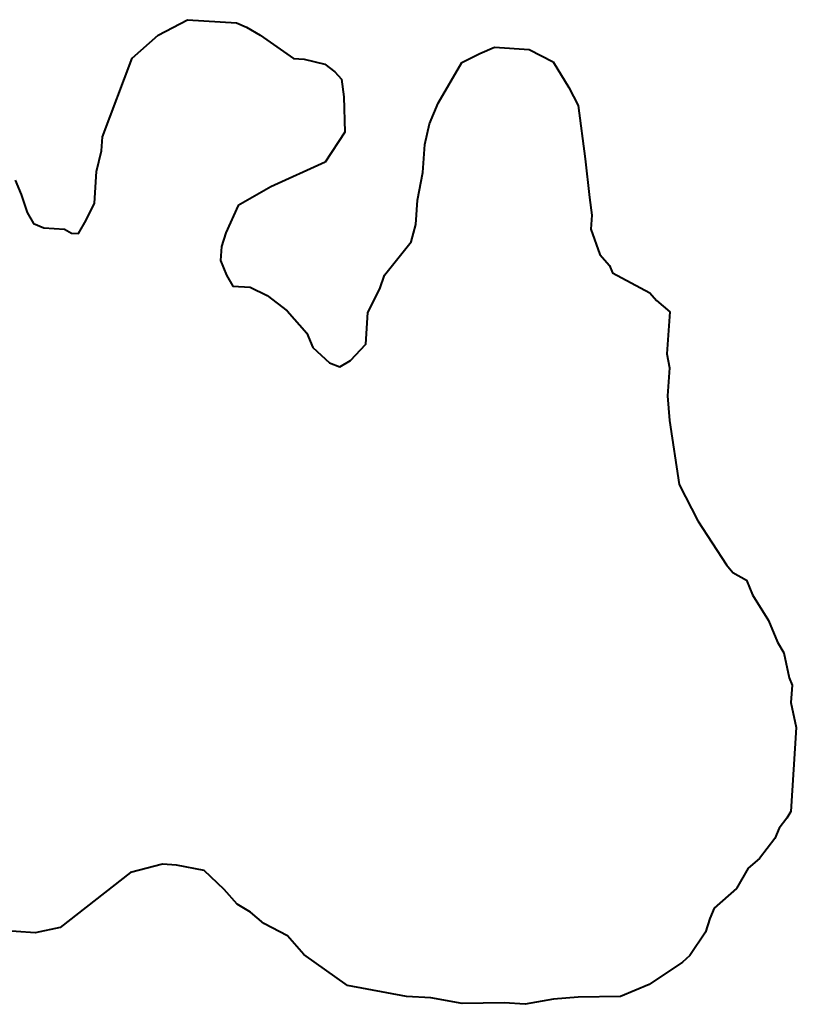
# Model space of a CAD drawing. Header units: metres. Extents: x 8377125 to 8377741, y 5529327 to 5529631.
# Tile 150 of 150: x 8377515 to 8377741, y 5529345 to 5529631. Entities that reach past the tile are written whole.
import ezdxf

# ---------------------------------------------------------------- set-up
doc = ezdxf.new("R2010")
doc.units = ezdxf.units.M
doc.header["$MEASUREMENT"] = 0
doc.layers.add('!granica', color=2, linetype='Continuous')

msp = doc.modelspace()

# ---------------------------------------------------------------- linework, layer by layer
at = {"layer": '!granica', "color": 1, "lineweight": 40}
msp.add_lwpolyline([(8377514.09, 5529584.27), (8377515.85, 5529580.08), (8377517.54, 5529574.87), (8377519.37, 5529571.7), (8377522.34, 5529570.48), (8377528.43, 5529570.07), (8377530.39, 5529568.92), (8377532.42, 5529568.78), (8377534.72, 5529572.71), (8377537.09, 5529577.64), (8377537.7, 5529586.77), (8377539.12, 5529592.79), (8377539.39, 5529596.85), (8377548.05, 5529619.7), (8377555.63, 5529626.32), (8377564.08, 5529630.85), (8377578.29, 5529629.9), (8377581.26, 5529628.68), (8377585.18, 5529626.38), (8377590.05, 5529623), (8377594.92, 5529619.62), (8377597.96, 5529619.42), (8377603.98, 5529617.99), (8377606.89, 5529615.76), (8377608.78, 5529613.6), (8377609.46, 5529608.46), (8377609.79, 5529598.25), (8377604.11, 5529589.46), (8377588.35, 5529582.36), (8377578.81, 5529576.89), (8377575.23, 5529568.98), (8377573.94, 5529564.99), (8377573.67, 5529560.93), (8377575.43, 5529556.74), (8377577.25, 5529553.56), (8377582.33, 5529553.22), (8377587.26, 5529550.85), (8377593.08, 5529546.39), (8377598.76, 5529539.89), (8377600.51, 5529535.7), (8377605.32, 5529531.3), (8377608.29, 5529530.08), (8377611.47, 5529531.91), (8377615.87, 5529536.71), (8377616.48, 5529545.84), (8377620, 5529552.74), (8377621.28, 5529556.72), (8377629.06, 5529566.39), (8377630.42, 5529571.4), (8377630.89, 5529578.5), (8377632.45, 5529586.54), (8377632.99, 5529594.66), (8377634.41, 5529600.68), (8377636.85, 5529606.63), (8377643.75, 5529618.39), (8377649.02, 5529621.09), (8377653.22, 5529622.85), (8377663.36, 5529622.17), (8377670.26, 5529618.65), (8377674.86, 5529611.21), (8377677.56, 5529605.94), (8377679.59, 5529590.52), (8377680.87, 5529579.23), (8377681.54, 5529574.09), (8377681.27, 5529570.03), (8377683.84, 5529562.73), (8377686.68, 5529559.48), (8377687.56, 5529557.38), (8377698.38, 5529551.57), (8377700.27, 5529549.4), (8377704.13, 5529546.09), (8377703.31, 5529533.91), (8377704.06, 5529529.79), (8377703.51, 5529521.67), (8377704.05, 5529514.51), (8377706.89, 5529495.98), (8377712.3, 5529485.43), (8377720.61, 5529472.64), (8377722.5, 5529470.48), (8377726.43, 5529468.18), (8377728.18, 5529463.99), (8377732.78, 5529456.55), (8377735.42, 5529450.26), (8377737.24, 5529447.08), (8377738.8, 5529439.84), (8377739.68, 5529437.75), (8377739.34, 5529432.67), (8377740.89, 5529425.44), (8377739.26, 5529401.1), (8377738.11, 5529399.13), (8377735.88, 5529396.23), (8377734.66, 5529393.25), (8377730.2, 5529387.44), (8377726.95, 5529384.6), (8377723.5, 5529378.72), (8377717.01, 5529373.04), (8377715.79, 5529370.06), (8377714.5, 5529366.07), (8377709.97, 5529359.24), (8377707.8, 5529357.35), (8377698.2, 5529350.86), (8377689.81, 5529347.35), (8377677.57, 5529347.15), (8377670.4, 5529346.61), (8377662.15, 5529345.12), (8377656.06, 5529345.53), (8377643.82, 5529345.33), (8377634.76, 5529346.96), (8377627.66, 5529347.43), (8377610.55, 5529350.61), (8377597.91, 5529359.61), (8377593.17, 5529365.02), (8377586.27, 5529368.54), (8377582.42, 5529371.86), (8377578.5, 5529374.16), (8377574.71, 5529378.48), (8377568.97, 5529383.96), (8377560.92, 5529385.52), (8377556.86, 5529385.79), (8377547.53, 5529383.36), (8377527.1, 5529367.41), (8377519.86, 5529365.85), (8377508.7, 5529366.6)], dxfattribs=at)

doc.saveas('drawing.dxf')
